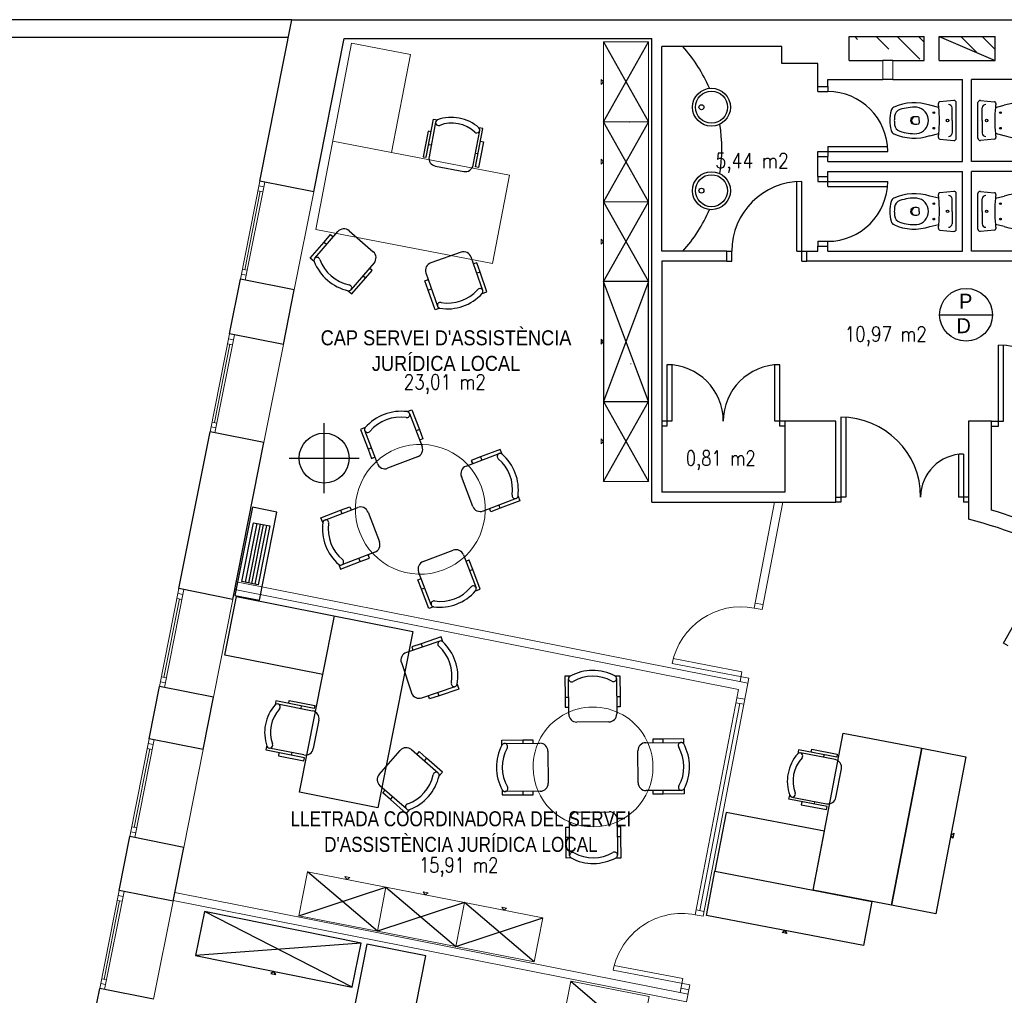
# Model space of a CAD drawing. Header units: metres. Extents: x -1 to 438, y -6 to 39.
# Tile 4 of 9: x 398 to 408, y 18 to 28. Entities that reach past the tile are written whole.
import ezdxf

# ---------------------------------------------------------------- set-up
doc = ezdxf.new("R2010")
doc.units = ezdxf.units.M
doc.linetypes.add('CONTINUA', pattern=[0])
for name, color, linetype, lineweight in [('INS P2  CLIMATITZACIO', 7, 'CONTINUA', 25), ('P2  TEXT ACTUAL', 7, 'CONTINUA', 25), ('P2 MOBLES ACTUAL', 7, 'CONTINUA', 25), ('P2 MURS ACTUAL', 7, 'CONTINUA', 25)]:
    doc.layers.add(name, color=color, linetype=linetype, lineweight=lineweight)
doc.styles.add('ARIAL', font='arial.ttf')
doc.styles.add('Century Gothic', font='txt')
doc.styles.add('COMPLEX', font='complex_.ttf')
doc.styles.add('SIMPLEX', font='simplex_.ttf')
pattern_1 = [(135, (0, 0), (-0.21213203, -0.21213203), []), (135, (-0.10607, -0.10607), (-0.21213203, -0.21213203), [])]

msp = doc.modelspace()

# ---------------------------------------------------------------- hatches: boundary and pattern name
at = {"layer": 'P2 MURS ACTUAL', "linetype": 'CONTINUA', "transparency": 33554687}
h = msp.add_hatch(dxfattribs=at)
h.set_pattern_fill('RAYADO_1', color=180, scale=0.1, angle=45, style=0, pattern_type=2)
h.set_pattern_definition(pattern_1)
h.paths.add_polyline_path([(407.0612, 27.8385), (407.0612, 28.0785), (406.3112, 28.0785)], flags=0)
h = msp.add_hatch(dxfattribs=at)
h.set_pattern_fill('RAYADO_1', color=180, scale=0.1, angle=45, style=0, pattern_type=2)
h.set_pattern_definition(pattern_1)
h.paths.add_polyline_path([(407.2112, 28.0785), (407.7712, 27.8385), (407.7712, 28.0785)], flags=0)

# ---------------------------------------------------------------- linework, layer by layer
at = {"layer": 'INS P2  CLIMATITZACIO', "transparency": 33554687}
for p, q in [((400.3844, 23.2054), (400.2678, 22.6168)), ((400.4166, 23.199), (400.3, 22.6104)), ((400.4489, 23.1926), (400.3322, 22.604)), ((400.4811, 23.1862), (400.3644, 22.5977))]:
    msp.add_line(p, q, dxfattribs=at)
for points in [[(400.3393, 23.3672), (400.1643, 22.4844), (400.4096, 22.4358), (400.5845, 23.3186), (400.3393, 23.3672)], [(400.5133, 23.1798), (400.3966, 22.5913), (400.2356, 22.6232), (400.3522, 23.2118), (400.5133, 23.1798)]]:
    msp.add_lwpolyline(points, close=True, dxfattribs=at)
at = {"layer": 'P2 MOBLES ACTUAL', "transparency": 33554687}
for p, q in [((403.8535, 28.0261), (404.3035, 27.2261)), ((403.8535, 27.2261), (404.3035, 28.0261)), ((404.3035, 27.2261), (403.8535, 26.4261)), ((404.3035, 26.4261), (403.8535, 27.2261)), ((403.8535, 26.4261), (404.3035, 25.6261)), ((403.8535, 25.6261), (404.3035, 26.4261)), ((404.3035, 25.6261), (403.8535, 24.4261)), ((404.3035, 24.4261), (403.8535, 25.6261)), ((403.8535, 24.4261), (404.3035, 23.6261)), ((403.8535, 23.6261), (404.3035, 24.4261)), ((401.5903, 19.1233), (400.8915, 19.7184)), ((400.8052, 19.2768), (401.6766, 19.5649)), ((401.6766, 19.5649), (402.3754, 18.9698)), ((402.4618, 19.4114), (401.5903, 19.1233)), ((403.1606, 18.8162), (402.4618, 19.4114)), ((401.3392, 18.5625), (399.8598, 19.3201)), ((402.3754, 18.9698), (403.2469, 19.2579)), ((401.4282, 19.0036), (399.7708, 18.879)), ((403.525, 18.6229), (404.2238, 18.0278))]:
    msp.add_line(p, q, dxfattribs=at)
at = {"layer": 'P2 MOBLES ACTUAL', "color": 180, "linetype": 'CONTINUA', "transparency": 33554687}
for p, q in [((402.1736, 27.2239), (402.107, 26.8768)), ((402.5489, 26.792), (402.6155, 27.1391)), ((402.1033, 26.9997), (402.1296, 26.9947)), ((402.5978, 26.9048), (402.5716, 26.9099)), ((402.1705, 26.7832), (402.4553, 26.7285)), ((400.9634, 25.8594), (401.1946, 26.1266)), ((401.3074, 26.1348), (401.5494, 25.9255)), ((401.0569, 26.021), (401.0834, 25.9981)), ((402.4278, 25.9198), (402.1255, 25.8149)), ((402.6455, 25.5366), (402.5296, 25.8705)), ((401.5576, 25.8126), (401.3264, 25.5454)), ((401.5345, 25.74), (401.5156, 25.7564)), ((402.6184, 25.7213), (402.5853, 25.7099)), ((401.4728, 25.6611), (401.4464, 25.684)), ((402.0707, 25.6371), (402.0944, 25.6453)), ((402.0761, 25.7131), (402.192, 25.3793)), ((402.0988, 25.541), (402.1319, 25.5525)), ((401.9126, 24.3051), (402.0385, 23.9749)), ((402.0107, 24.1462), (401.978, 24.1337)), ((401.59, 23.8039), (401.4641, 24.1341)), ((401.4968, 23.9503), (401.5295, 23.9627)), ((401.5371, 23.8586), (401.5604, 23.8675)), ((401.9923, 23.8716), (401.6933, 23.7576)), ((402.4773, 23.7783), (402.8075, 23.9042)), ((402.6237, 23.8716), (402.6362, 23.8389)), ((402.5321, 23.8313), (402.541, 23.8079)), ((402.5451, 23.3761), (402.4311, 23.6751)), ((402.9785, 23.4557), (402.6483, 23.3298)), ((401.0633, 23.2392), (401.3934, 23.3651)), ((402.8197, 23.3577), (402.8072, 23.3904)), ((401.2221, 23.3372), (401.2346, 23.3045)), ((401.4967, 23.3188), (401.6107, 23.0198)), ((401.5644, 22.9166), (401.2343, 22.7907)), ((401.5097, 22.8636), (401.5008, 22.887)), ((402.0495, 22.8232), (402.3485, 22.9372)), ((402.4518, 22.891), (402.5776, 22.5608)), ((401.4181, 22.8233), (401.4056, 22.856)), ((402.5047, 22.8363), (402.4814, 22.8274)), ((402.1291, 22.3898), (402.0033, 22.72)), ((402.545, 22.7446), (402.5123, 22.7321)), ((402.0311, 22.5487), (402.0638, 22.5611)), ((401.0441, 21.6916), (401.1607, 22.2801)), ((402.2148, 22.0268), (401.8803, 21.913)), ((402.0299, 22.0009), (402.0412, 21.9677)), ((401.8303, 21.8115), (401.9334, 21.5085)), ((403.5052, 21.2958), (403.503, 21.6492)), ((403.983, 21.6521), (403.9851, 21.2987)), ((402.0349, 21.4586), (402.3694, 21.5724)), ((402.2071, 21.4802), (402.1958, 21.5133)), ((400.5952, 21.3982), (400.9418, 21.3296)), ((402.1108, 21.4527), (402.1028, 21.4764)), ((403.4691, 21.4656), (403.5041, 21.4658)), ((404.0191, 21.4689), (403.9841, 21.4687)), ((400.8293, 21.3791), (400.8241, 21.3529)), ((403.4747, 21.3656), (403.4997, 21.3658)), ((401.0047, 21.2355), (400.9484, 20.9511)), ((403.9056, 21.2182), (403.5856, 21.2163)), ((402.8636, 21.002), (403.217, 21.0041)), ((403.0468, 21.0381), (403.047, 21.0031)), ((404.2768, 21.0105), (404.6302, 21.0126)), ((404.3467, 21.0409), (404.3468, 21.0159)), ((404.4466, 21.0465), (404.4468, 21.0115)), ((400.8543, 20.8881), (400.5077, 20.9568)), ((400.7314, 20.8852), (400.7366, 20.9115)), ((401.6086, 20.6924), (401.8194, 20.9332)), ((401.9323, 20.9406), (402.1981, 20.7078)), ((402.0047, 20.9171), (401.9883, 20.8983)), ((403.2974, 20.9246), (403.2994, 20.6046)), ((404.1993, 20.61), (404.1973, 20.93)), ((406.171, 20.8412), (405.824, 20.9079)), ((406.0582, 20.8902), (406.0531, 20.8639)), ((402.0832, 20.855), (402.0602, 20.8286)), ((406.1797, 20.4628), (406.2344, 20.7475)), ((401.8819, 20.3467), (401.6161, 20.5795)), ((403.2199, 20.5241), (402.8665, 20.522)), ((403.0501, 20.4881), (403.0499, 20.5231)), ((403.15, 20.4937), (403.1499, 20.5187)), ((404.6331, 20.5326), (404.2797, 20.5305)), ((404.4499, 20.4965), (404.4497, 20.5315)), ((401.7209, 20.4412), (401.744, 20.4675)), ((405.739, 20.466), (406.086, 20.3993)), ((405.9631, 20.3957), (405.9682, 20.422)), ((403.5911, 20.3164), (403.9111, 20.3183)), ((403.5137, 19.8826), (403.5116, 20.2359)), ((403.9915, 20.2388), (403.9937, 19.8854)), ((404.022, 20.169), (403.997, 20.1688)), ((403.4776, 20.0657), (403.5126, 20.0659)), ((404.0276, 20.069), (403.9926, 20.0688))]:
    msp.add_line(p, q, dxfattribs=at)
at = {"layer": 'P2 MOBLES ACTUAL', "color": 180, "linetype": 'CONTINUA', "lineweight": 13, "transparency": 33554687}
for p, q in [((401.7331, 26.918), (401.1438, 27.0311)), ((401.1438, 27.0311), (401.7331, 26.918))]:
    msp.add_line(p, q, dxfattribs=at)
for points in [[(400.9742, 26.1472), (402.742, 25.808), (402.9116, 26.6919), (401.7331, 26.918), (401.9215, 27.9001), (401.3323, 28.0132), (400.9742, 26.1472)], [(403.8535, 28.0261), (403.8535, 27.2261), (404.3035, 27.2261), (404.3035, 28.0261), (403.8535, 28.0261)], [(403.8535, 27.6261), (403.8285, 27.6511), (403.8285, 27.6011), (403.8535, 27.6261)], [(403.8535, 27.2261), (403.8535, 26.4261), (404.3035, 26.4261), (404.3035, 27.2261), (403.8535, 27.2261)], [(403.8535, 26.8261), (403.8285, 26.8511), (403.8285, 26.8011), (403.8535, 26.8261)], [(403.8535, 26.4261), (403.8535, 25.6261), (404.3035, 25.6261), (404.3035, 26.4261), (403.8535, 26.4261)], [(403.8535, 26.0261), (403.8285, 26.0511), (403.8285, 26.0011), (403.8535, 26.0261)], [(403.8535, 24.4261), (403.8535, 23.6261), (404.3035, 23.6261), (404.3035, 24.4261), (403.8535, 24.4261)], [(403.8535, 24.0261), (403.8285, 24.0511), (403.8285, 24.0011), (403.8535, 24.0261)], [(401.6766, 19.5649), (400.8915, 19.7184), (400.8052, 19.2768), (401.5903, 19.1233), (401.6766, 19.5649)], [(401.2841, 19.6417), (401.3134, 19.6614), (401.2643, 19.671), (401.2841, 19.6417)], [(402.4618, 19.4114), (401.6766, 19.5649), (401.5903, 19.1233), (402.3754, 18.9698), (402.4618, 19.4114)], [(402.0692, 19.4881), (402.0985, 19.5079), (402.0495, 19.5175), (402.0692, 19.4881)], [(403.2469, 19.2579), (402.4618, 19.4114), (402.3754, 18.9698), (403.1606, 18.8162), (403.2469, 19.2579)], [(402.8543, 19.3346), (402.8837, 19.3544), (402.8346, 19.364), (402.8543, 19.3346)], [(404.2238, 18.0278), (403.4387, 18.1813), (403.525, 18.6229), (404.3101, 18.4694), (404.2238, 18.0278)]]:
    msp.add_lwpolyline(points, close=True, dxfattribs=at)
at = {"layer": 'P2 MOBLES ACTUAL', "color": 180, "linetype": 'CONTINUA', "transparency": 33554687}
for points in [[(402.1276, 27.126), (402.0974, 27.1318), (402.0484, 26.8764), (402.0786, 26.8707), (402.1521, 27.2537), (402.1914, 27.2462)], [(402.6221, 27.0311), (402.6522, 27.0253), (402.6032, 26.77), (402.5731, 26.7758), (402.6466, 27.1588), (402.6072, 27.1664)], [(400.9577, 25.8291), (400.9195, 25.8622), (401.0569, 26.021), (401.1223, 26.0966), (401.1488, 26.0737)], [(402.6395, 25.5064), (402.6872, 25.5229), (402.6184, 25.7213), (402.5856, 25.8158), (402.5526, 25.8043)], [(401.2972, 25.5354), (401.3355, 25.5023), (401.4728, 25.6611), (401.5383, 25.7368), (401.5118, 25.7597)], [(402.2154, 25.3592), (402.1676, 25.3426), (402.0988, 25.541), (402.066, 25.6355), (402.0991, 25.647)], [(401.8887, 24.3244), (401.9359, 24.3424), (402.0107, 24.1462), (402.0463, 24.0528), (402.0136, 24.0403)], [(401.4692, 24.1645), (401.4219, 24.1465), (401.4968, 23.9503), (401.5324, 23.8568), (401.5651, 23.8693)], [(402.8379, 23.8992), (402.8199, 23.9464), (402.6237, 23.8716), (402.5303, 23.836), (402.5428, 23.8033)], [(402.9979, 23.4797), (403.0159, 23.4325), (402.8197, 23.3577), (402.7262, 23.322), (402.7137, 23.3547)], [(401.0439, 23.2152), (401.0259, 23.2624), (401.2221, 23.3372), (401.3156, 23.3728), (401.328, 23.3401)], [(401.2038, 22.7957), (401.2218, 22.7485), (401.4181, 22.8233), (401.5115, 22.8589), (401.499, 22.8916)], [(402.5726, 22.5304), (402.6198, 22.5484), (402.545, 22.7446), (402.5094, 22.8381), (402.4767, 22.8256)], [(402.1531, 22.3705), (402.1059, 22.3525), (402.0311, 22.5487), (401.9955, 22.6421), (402.0282, 22.6546)], [(407.9016, 21.9809), (407.8574, 22.0054), (407.9591, 22.1891), (408.0076, 22.2766), (408.0382, 22.2596)], [(402.245, 22.0207), (402.2287, 22.0685), (402.0299, 22.0009), (401.9353, 21.9687), (401.9465, 21.9355)], [(403.9673, 21.6786), (404.0179, 21.6789), (404.0191, 21.4689), (404.0197, 21.3689), (403.9847, 21.3687)], [(402.3896, 21.5957), (402.4059, 21.5478), (402.2071, 21.4802), (402.1125, 21.448), (402.1012, 21.4811)], [(403.5184, 21.6759), (403.4679, 21.6756), (403.4691, 21.4656), (403.4697, 21.3656), (403.5047, 21.3658)], [(400.7032, 21.4041), (400.7091, 21.4342), (400.9642, 21.3837), (400.9582, 21.3536), (400.5756, 21.4294), (400.5678, 21.3901)], [(402.8371, 20.9863), (402.8368, 21.0368), (403.0468, 21.0381), (403.1468, 21.0387), (403.147, 21.0037)], [(404.6569, 20.9973), (404.6566, 21.0478), (404.4466, 21.0465), (404.3466, 21.0459), (404.3468, 21.0109)], [(400.6053, 20.9102), (400.5993, 20.8801), (400.8544, 20.8296), (400.8603, 20.8596), (400.4777, 20.9355), (400.4855, 20.9748)], [(402.208, 20.6786), (402.2412, 20.7166), (402.0832, 20.855), (402.008, 20.9209), (401.985, 20.8945)], [(405.9319, 20.9144), (405.9377, 20.9445), (406.193, 20.8954), (406.1872, 20.8653), (405.8042, 20.939), (405.7966, 20.8996)], [(401.9122, 20.3409), (401.8789, 20.3028), (401.7209, 20.4412), (401.6457, 20.5071), (401.6687, 20.5334)], [(402.8398, 20.5373), (402.8401, 20.4868), (403.0501, 20.4881), (403.1501, 20.4887), (403.1499, 20.5237)], [(404.6596, 20.5483), (404.6599, 20.4978), (404.4499, 20.4965), (404.3499, 20.4959), (404.3497, 20.5309)], [(405.8368, 20.4199), (405.8311, 20.3898), (406.0864, 20.3407), (406.0922, 20.3709), (405.7091, 20.4445), (405.7167, 20.4839)], [(403.5294, 19.856), (403.4788, 19.8557), (403.4776, 20.0657), (403.477, 20.1657), (403.512, 20.1659)], [(403.9783, 19.8587), (404.0288, 19.859), (404.0276, 20.069), (404.027, 20.169), (403.992, 20.1688)]]:
    msp.add_lwpolyline(points, dxfattribs=at)
at = {"layer": 'P2 MOBLES ACTUAL', "color": 180, "transparency": 33554687}
for points in [[(403.8535, 25.6261), (403.8535, 24.4261), (404.3035, 24.4261), (404.3035, 25.6261), (403.8535, 25.6261)], [(403.8535, 25.0261), (403.8285, 25.0511), (403.8285, 25.0011), (403.8535, 25.0261)]]:
    msp.add_lwpolyline(points, close=True, dxfattribs=at)
at = {"layer": 'P2 MOBLES ACTUAL', "color": 180, "linetype": 'CONTINUA', "transparency": 33554687}
for points in [[(401.9455, 22.1247), (401.5956, 20.359), (400.8109, 20.5145), (401.0441, 21.6916), (400.0632, 21.8859), (400.1798, 22.4745), (401.9455, 22.1247)], [(405.9502, 19.5344), (406.2524, 21.1056), (407.038, 20.9545), (406.7359, 19.3833), (405.9502, 19.5344)], [(407.4799, 20.8696), (407.1778, 19.2983), (406.7359, 19.3833), (407.038, 20.9545), (407.4799, 20.8696)], [(405.0815, 20.3124), (404.9682, 19.7232), (405.9502, 19.5344), (406.0635, 20.1236), (405.0815, 20.3124)], [(407.3288, 20.084), (407.3581, 20.1038), (407.3487, 20.0547), (407.3288, 20.084)], [(406.4545, 18.9792), (404.8833, 19.2813), (404.9682, 19.7232), (406.5395, 19.4211), (406.4545, 18.9792)], [(399.7708, 18.879), (401.3392, 18.5625), (401.4282, 19.0036), (399.8598, 19.3201), (399.7708, 18.879)], [(405.6689, 19.1302), (405.6887, 19.101), (405.6396, 19.1104), (405.6689, 19.1302)], [(402.0749, 18.8765), (401.4863, 18.9931), (401.292, 18.0121), (401.8806, 17.8956), (402.0749, 18.8765)], [(400.555, 18.7207), (400.5256, 18.7012), (400.5746, 18.6913), (400.555, 18.7207)]]:
    msp.add_lwpolyline(points, close=True, dxfattribs=at)
for centre, radius, start, end in [((402.2031, 27.2186), 0.03, 112.9662, 291.80336), ((402.3314, 26.8521), 0.4182, 48.72404, 109.55068), ((402.3354, 26.873), 0.34, 47.40775, 110.86697), ((402.5861, 27.1451), 0.03, 226.47136, 45.30852), ((402.1856, 26.8618), 0.08, 169.13736, 259.13736), ((402.4704, 26.8071), 0.08, 259.13736, 349.13736), ((401.2551, 26.0743), 0.08, 49.13736, 139.13736), ((401.4971, 25.8649), 0.08, 319.13736, 49.13736), ((402.454, 25.8442), 0.08, 19.13736, 109.13736), ((400.9858, 25.8395), 0.03, 16.47136, 200.28491), ((401.4025, 26.0001), 0.4765, 201.03065, 257.24407), ((401.3864, 25.9815), 0.395, 199.75313, 258.52159), ((402.1517, 25.7393), 0.08, 109.13736, 199.13736), ((401.3035, 25.5647), 0.03, 257.98981, 81.80336), ((402.2977, 25.8066), 0.395, 259.75313, 318.52159), ((402.6172, 25.5265), 0.03, 317.98981, 141.80336), ((402.2897, 25.8299), 0.4765, 261.03065, 317.24407), ((402.2204, 25.3888), 0.03, 76.47136, 260.28491), ((401.8286, 23.8517), 0.4765, 82.7627, 138.97612), ((401.8199, 23.8747), 0.395, 81.48518, 140.25364), ((401.8845, 24.2947), 0.03, 258.20341, 82.01696), ((401.492, 24.1451), 0.03, 139.72186, 323.53541), ((401.9638, 23.9464), 0.08, 290.86941, 20.86941), ((402.8185, 23.8763), 0.03, 49.72186, 233.53541), ((402.5482, 23.5485), 0.395, 351.48518, 50.25364), ((402.5252, 23.5397), 0.4765, 352.7627, 48.97612), ((401.6648, 23.8324), 0.08, 200.86941, 290.86941), ((402.5058, 23.7036), 0.08, 110.86941, 200.86941), ((402.9682, 23.4838), 0.03, 168.20341, 352.01696), ((401.4219, 23.2903), 0.08, 20.86941, 110.86941), ((402.6198, 23.4046), 0.08, 200.86941, 290.86941), ((401.5166, 23.1552), 0.4765, 172.7627, 228.97612), ((401.0736, 23.211), 0.03, 348.20341, 172.01696), ((401.4936, 23.1464), 0.395, 171.48518, 230.25364), ((401.5359, 22.9913), 0.08, 290.86941, 20.86941), ((402.377, 22.8625), 0.08, 20.86941, 110.86941), ((401.2232, 22.8186), 0.03, 229.72186, 53.53541), ((402.078, 22.7485), 0.08, 110.86941, 200.86941), ((402.2219, 22.8202), 0.395, 261.48518, 320.25364), ((402.5497, 22.5498), 0.03, 319.72186, 143.53541), ((402.2132, 22.8431), 0.4765, 262.7627, 318.97612), ((402.1573, 22.4002), 0.03, 78.20341, 262.01696), ((402.2248, 21.9985), 0.03, 47.64581, 231.45936), ((401.9427, 21.6807), 0.395, 349.40912, 48.17759), ((401.9194, 21.6728), 0.4765, 350.68665, 46.90006), ((401.906, 21.8372), 0.08, 108.79336, 198.79336), ((403.7454, 21.2569), 0.4765, 62.23904, 118.45246), ((403.7452, 21.2815), 0.395, 60.96152, 119.72998), ((403.953, 21.6522), 0.03, 237.67975, 61.4933), ((402.3601, 21.6009), 0.03, 166.12736, 349.9409), ((403.533, 21.6497), 0.03, 119.1982, 303.01175), ((402.0091, 21.5343), 0.08, 198.79336, 288.79336), ((400.8804, 21.1123), 0.4182, 138.38004, 199.20667), ((400.589, 21.3689), 0.03, 316.12736, 134.96452), ((400.8595, 21.1165), 0.34, 137.06374, 200.52297), ((400.9263, 21.2511), 0.08, 348.79336, 78.79336), ((403.5852, 21.2963), 0.08, 180.34575, 270.34575), ((403.9052, 21.2982), 0.08, 270.34575, 0.34575), ((400.5132, 20.9863), 0.03, 202.62219, 21.45936), ((402.8634, 20.972), 0.03, 327.67975, 151.4933), ((403.2174, 20.9241), 0.08, 0.34575, 90.34575), ((404.2773, 20.9305), 0.08, 90.34575, 180.34575), ((404.6307, 20.9826), 0.03, 29.1982, 213.01175), ((404.238, 20.7703), 0.4765, 332.23904, 28.45246), ((400.8699, 20.9666), 0.08, 258.79336, 348.79336), ((401.8796, 20.8804), 0.08, 48.79336, 138.79336), ((403.2587, 20.7643), 0.4765, 152.23904, 208.45246), ((403.2341, 20.7642), 0.395, 150.96152, 209.72998), ((404.2626, 20.7704), 0.395, 330.96152, 29.72998), ((406.1108, 20.6237), 0.4182, 138.70263, 199.52926), ((405.818, 20.8785), 0.03, 316.44994, 135.28711), ((406.0899, 20.6277), 0.34, 137.38633, 200.84556), ((406.1559, 20.7626), 0.08, 349.11594, 79.11594), ((401.6688, 20.6397), 0.08, 138.79336, 228.79336), ((402.1786, 20.685), 0.03, 347.64581, 171.45936), ((401.7624, 20.7704), 0.395, 289.40912, 348.17759), ((401.7439, 20.7866), 0.4765, 290.68665, 346.90006), ((403.2194, 20.6041), 0.08, 270.34575, 0.34575), ((404.2793, 20.6105), 0.08, 180.34575, 270.34575), ((402.866, 20.552), 0.03, 209.1982, 33.01175), ((404.6333, 20.5626), 0.03, 147.67975, 331.4933), ((405.7443, 20.4955), 0.03, 202.94478, 21.78194), ((401.902, 20.3691), 0.03, 106.12736, 289.9409), ((406.1011, 20.4779), 0.08, 259.11594, 349.11594), ((403.5916, 20.2364), 0.08, 90.34575, 180.34575), ((403.9115, 20.2383), 0.08, 0.34575, 90.34575), ((403.5437, 19.8824), 0.03, 57.67975, 241.4933), ((403.7515, 20.2531), 0.395, 240.96152, 299.72998), ((403.9637, 19.8849), 0.03, 299.1982, 123.01175), ((403.7513, 20.2777), 0.4765, 242.23904, 298.45246)]:
    msp.add_arc(centre, radius, start, end, dxfattribs=at)
at = {"layer": 'P2 MOBLES ACTUAL', "color": 180, "linetype": 'CONTINUA', "lineweight": 13, "transparency": 33554687}
for centre, radius, start, end in [((402.0209, 23.3474), 0.65, 20.86941, 200.86941), ((402.0209, 23.3474), 0.65, 200.86941, 20.86941), ((403.7484, 20.7673), 0.6, 0.34575, 180.34575), ((403.7484, 20.7673), 0.6, 180.34575, 0.34575)]:
    msp.add_arc(centre, radius, start, end, dxfattribs=at)
at = {"layer": 'P2 MURS ACTUAL', "color": 180, "transparency": 33554687}
for p, q in [((400.7337, 28.2485), (394.4398, 28.2485)), ((400.6981, 28.0685), (394.6898, 28.0685)), ((407.2086, 27.3708), (407.1199, 27.3916)), ((407.3593, 27.4393), (407.2181, 27.4261)), ((407.6247, 27.4393), (407.7659, 27.4261)), ((407.7754, 27.3708), (407.864, 27.3916)), ((407.3427, 27.2395), (407.3427, 27.3651)), ((407.6412, 27.2395), (407.6412, 27.3651)), ((407.0119, 27.2395), (407.0119, 27.2648)), ((407.0119, 27.2395), (407.0119, 27.2142)), ((407.3427, 27.2395), (407.3427, 27.1138)), ((407.6412, 27.2395), (407.6412, 27.1138)), ((407.1199, 27.0873), (407.2086, 27.1081)), ((407.864, 27.0873), (407.7754, 27.1081)), ((407.2181, 27.0528), (407.3593, 27.0396)), ((407.7659, 27.0528), (407.6247, 27.0396)), ((407.3593, 26.5293), (407.2181, 26.5161)), ((407.6247, 26.5293), (407.7659, 26.5161)), ((407.2086, 26.4608), (407.1199, 26.4816)), ((407.3427, 26.3295), (407.3427, 26.4551)), ((407.6412, 26.3295), (407.6412, 26.4551)), ((407.7754, 26.4608), (407.864, 26.4816)), ((407.0119, 26.3295), (407.0119, 26.3548)), ((407.0119, 26.3295), (407.0119, 26.3042)), ((407.3427, 26.3295), (407.3427, 26.2038)), ((407.6412, 26.3295), (407.6412, 26.2038)), ((407.1199, 26.1773), (407.2086, 26.1981)), ((407.2181, 26.1428), (407.3593, 26.1296)), ((407.7659, 26.1428), (407.6247, 26.1296)), ((407.864, 26.1773), (407.7754, 26.1981))]:
    msp.add_line(p, q, dxfattribs=at)
at = {"layer": 'P2 MURS ACTUAL', "transparency": 33554687}
for p, q in [((400.4137, 26.633), (400.7337, 28.2485)), ((400.7337, 28.2485), (427.4796, 28.2485)), ((400.9532, 26.5261), (401.257, 28.0595)), ((401.257, 28.0595), (404.337, 28.0595)), ((404.337, 23.4195), (404.337, 28.0595)), ((404.437, 25.9295), (404.437, 27.9795)), ((405.637, 27.9795), (404.437, 27.9795)), ((405.637, 27.8095), (405.637, 27.9795)), ((405.997, 27.8095), (405.637, 27.8095)), ((405.997, 27.5795), (405.997, 27.8095)), ((406.097, 27.6495), (406.647, 27.6495)), ((406.097, 27.5795), (406.097, 27.6495)), ((406.747, 27.6495), (407.447, 27.6495)), ((407.447, 26.8295), (407.447, 27.6495)), ((407.537, 26.8295), (407.537, 27.6495)), ((408.187, 27.6495), (407.537, 27.6495)), ((405.997, 27.5795), (406.097, 27.5795)), ((405.997, 27.5295), (405.997, 27.5795)), ((405.997, 27.5295), (406.097, 27.5295)), ((406.097, 27.5795), (406.097, 27.5295)), ((405.997, 26.9295), (406.697, 26.9295)), ((405.997, 26.8795), (405.997, 26.9295)), ((406.097, 26.9795), (406.697, 26.9795)), ((406.097, 26.9795), (406.097, 26.8795)), ((405.997, 26.8795), (406.097, 26.8795)), ((405.997, 26.6795), (405.997, 26.8795)), ((406.097, 26.8295), (406.097, 26.8795)), ((406.097, 26.8295), (407.447, 26.8295)), ((408.887, 26.8295), (407.537, 26.8295)), ((406.097, 26.7295), (407.447, 26.7295)), ((406.097, 26.6795), (406.097, 26.7295)), ((407.447, 25.9295), (407.447, 26.7295)), ((407.537, 25.9295), (407.537, 26.7295)), ((408.887, 26.7295), (407.537, 26.7295)), ((400.9532, 26.5261), (400.4137, 26.633)), ((405.787, 25.9295), (405.787, 26.6277)), ((405.837, 25.8295), (405.837, 26.6295)), ((405.997, 26.6795), (406.097, 26.6795)), ((405.997, 26.6795), (405.997, 26.6295)), ((405.997, 26.6295), (406.697, 26.6295)), ((406.097, 26.5795), (406.097, 26.6795)), ((406.097, 26.5795), (406.697, 26.5795)), ((405.997, 26.0295), (406.097, 26.0295)), ((405.997, 26.0295), (405.997, 25.9795)), ((406.097, 25.9795), (406.097, 26.0295)), ((405.087, 25.9295), (404.437, 25.9295)), ((405.087, 25.8295), (405.087, 25.9295)), ((405.087, 25.9295), (405.137, 25.9295)), ((405.137, 25.8295), (405.137, 25.9295)), ((405.787, 25.9295), (405.887, 25.9295)), ((405.887, 25.9295), (405.997, 25.9295)), ((405.887, 25.8295), (405.887, 25.9295)), ((405.997, 25.9295), (405.997, 25.9795)), ((405.997, 25.9795), (406.097, 25.9795)), ((406.097, 25.9295), (406.097, 25.9795)), ((406.097, 25.9295), (407.447, 25.9295)), ((408.887, 25.9295), (407.537, 25.9295)), ((404.437, 25.8295), (404.437, 23.5195)), ((405.087, 25.8295), (404.437, 25.8295)), ((405.087, 25.8295), (405.137, 25.8295)), ((405.837, 25.8295), (405.887, 25.8295)), ((409.057, 25.8295), (405.887, 25.8295)), ((400.1105, 25.1028), (400.2193, 25.6521)), ((400.7588, 25.5452), (400.2193, 25.6521)), ((400.65, 24.9959), (400.7588, 25.5452)), ((400.65, 24.9959), (400.1105, 25.1028)), ((407.807, 24.1795), (407.807, 24.9895)), ((407.857, 24.2295), (407.857, 24.9895)), ((404.487, 24.7945), (404.487, 24.1795)), ((404.537, 24.7922), (404.537, 24.2295)), ((405.567, 24.2295), (405.567, 24.7922)), ((405.617, 24.1795), (405.617, 24.7945)), ((406.227, 24.2695), (406.227, 23.4695)), ((406.277, 24.2679), (406.277, 23.4695)), ((404.537, 24.2295), (404.437, 24.2295)), ((404.487, 24.1795), (404.437, 24.1795)), ((405.667, 24.2295), (405.567, 24.2295)), ((405.667, 24.1795), (405.617, 24.1795)), ((405.667, 24.2295), (405.667, 23.5195)), ((406.177, 24.2295), (405.667, 24.2295)), ((406.177, 23.4195), (406.177, 24.2295)), ((407.737, 24.2295), (407.507, 24.2295)), ((407.507, 24.2295), (407.507, 23.2495)), ((407.737, 23.3393), (407.737, 24.2295)), ((407.737, 24.2295), (407.857, 24.2295)), ((407.737, 24.1795), (407.807, 24.1795)), ((399.6052, 22.5523), (399.9161, 24.1218)), ((400.4557, 24.0149), (399.9161, 24.1218)), ((400.1447, 22.4454), (400.4557, 24.0149)), ((407.407, 23.8965), (407.407, 23.4695)), ((407.457, 23.8995), (407.457, 23.4195)), ((405.667, 23.5195), (404.437, 23.5195)), ((406.177, 23.4695), (406.227, 23.4695)), ((406.277, 23.4695), (406.227, 23.4695)), ((406.227, 23.4695), (406.227, 23.4195)), ((407.507, 23.4695), (407.407, 23.4695)), ((404.337, 23.4195), (406.177, 23.4195)), ((406.227, 23.4195), (406.177, 23.4195)), ((407.507, 23.4195), (407.457, 23.4195)), ((400.1447, 22.4454), (399.6052, 22.5523)), ((399.3077, 21.0506), (399.4108, 21.5714)), ((399.9504, 21.4645), (399.4108, 21.5714)), ((399.8472, 20.9437), (399.9504, 21.4645)), ((399.8472, 20.9437), (399.3077, 21.0506)), ((399.0064, 19.5301), (399.1133, 20.0696)), ((399.6528, 19.9627), (399.1133, 20.0696)), ((399.5459, 19.4232), (399.6528, 19.9627)), ((399.5459, 19.4232), (399.0064, 19.5301)), ((398.5038, 16.9931), (398.8121, 18.5492)), ((399.3516, 18.4423), (398.8121, 18.5492))]:
    msp.add_line(p, q, dxfattribs=at)
at = {"layer": 'P2 MURS ACTUAL', "linetype": 'CONTINUA', "transparency": 33554687}
for p, q in [((406.3112, 27.8385), (406.3112, 28.0785)), ((406.3112, 28.0785), (407.0612, 28.0785)), ((407.0612, 27.8385), (407.0612, 28.0785)), ((407.2112, 28.0785), (407.7712, 28.0785)), ((407.2112, 27.8385), (407.2112, 28.0785)), ((407.7712, 27.8385), (407.7712, 28.0785)), ((406.3112, 27.8385), (406.647, 27.8385)), ((406.747, 27.8385), (407.0612, 27.8385)), ((407.2112, 27.8385), (407.7712, 27.8385))]:
    msp.add_line(p, q, dxfattribs=at)
at = {"layer": 'P2 MURS ACTUAL', "color": 180, "linetype": 'CONTINUA', "transparency": 33554687}
for p, q in [((407.2112, 28.0785), (407.7712, 27.8385)), ((406.747, 27.8385), (406.647, 27.8385)), ((406.747, 27.6495), (406.647, 27.6495)), ((401.057, 23.5095), (401.057, 24.2095)), ((400.707, 23.8595), (401.407, 23.8595))]:
    msp.add_line(p, q, dxfattribs=at)
at = {"layer": 'P2 MURS ACTUAL', "lineweight": 13, "transparency": 33554687}
for p, q in [((406.647, 27.6495), (406.647, 27.8385)), ((406.747, 27.6495), (406.747, 27.8385)), ((400.4137, 26.633), (400.2193, 25.6521)), ((400.4627, 26.6233), (400.2684, 25.6424)), ((400.2633, 25.7453), (400.4188, 26.5301)), ((400.4433, 26.5252), (400.3942, 26.5349)), ((400.453, 26.5742), (400.404, 26.584)), ((400.7588, 25.5452), (400.9532, 26.5261)), ((400.2878, 25.7404), (400.2388, 25.7502)), ((400.2781, 25.6914), (400.229, 25.7011)), ((400.1105, 25.1028), (399.9161, 24.1218)), ((400.1595, 25.093), (399.9652, 24.1121)), ((400.1498, 25.044), (400.1008, 25.0537)), ((399.9601, 24.2151), (400.1156, 24.9998)), ((400.1401, 24.9949), (400.0911, 25.0047)), ((400.4557, 24.0149), (400.65, 24.9959)), ((399.9749, 24.1611), (399.9259, 24.1709)), ((399.9846, 24.2102), (399.9356, 24.2199)), ((405.5653, 23.4195), (405.3612, 22.3582)), ((405.6468, 23.4195), (405.4398, 22.3431)), ((405.2982, 21.6066), (400.1794, 22.6207)), ((399.6052, 22.5523), (399.4108, 21.5714)), ((399.6542, 22.5426), (399.4599, 21.5617)), ((399.6445, 22.4936), (399.5955, 22.5033)), ((405.2046, 21.5436), (400.1639, 22.5423)), ((399.4548, 21.6646), (399.6103, 22.4494)), ((399.6348, 22.4445), (399.5858, 22.4542)), ((399.9504, 21.4645), (400.1447, 22.4454)), ((405.3707, 22.4073), (405.4492, 22.3922)), ((405.3612, 22.3582), (405.4398, 22.3431)), ((404.5416, 21.803), (405.3076, 21.6557)), ((404.5511, 21.8521), (405.2385, 21.7199)), ((405.2385, 21.7199), (405.2197, 21.6221)), ((399.4696, 21.6107), (399.4206, 21.6204)), ((399.4793, 21.6598), (399.4303, 21.6695)), ((405.3076, 21.6557), (404.8494, 19.2728)), ((405.2046, 21.5436), (404.7708, 19.2878)), ((405.2183, 21.4032), (404.8188, 19.3295)), ((405.1791, 21.4108), (405.2576, 21.3956)), ((405.1885, 21.4599), (405.2671, 21.4447)), ((399.3077, 21.0506), (399.1133, 20.0696)), ((399.3567, 21.0409), (399.1624, 20.0599)), ((399.347, 20.9918), (399.2979, 21.0015)), ((399.1573, 20.1629), (399.3127, 20.9476)), ((399.3373, 20.9428), (399.2882, 20.9525)), ((399.6528, 19.9627), (399.8472, 20.9437)), ((399.1721, 20.109), (399.123, 20.1187)), ((399.1818, 20.158), (399.1327, 20.1677)), ((399.0064, 19.5301), (398.8121, 18.5492)), ((399.0555, 19.5204), (398.8611, 18.5395)), ((404.6994, 18.4931), (399.5632, 19.5102)), ((398.856, 18.6424), (399.0115, 19.4272)), ((399.036, 19.4223), (398.987, 19.432)), ((399.0457, 19.4714), (398.9967, 19.4811)), ((399.3516, 18.4423), (399.5459, 19.4232)), ((404.6844, 18.4145), (399.5476, 19.4318)), ((404.8589, 19.3219), (404.7795, 19.3371)), ((404.8494, 19.2728), (404.7701, 19.288)), ((404.7172, 18.5854), (403.9509, 18.7321)), ((404.6481, 18.6495), (403.9603, 18.7812)), ((398.8805, 18.6376), (398.8315, 18.6473)), ((404.6481, 18.6495), (404.6209, 18.5082)), ((398.8708, 18.5885), (398.8218, 18.5982)), ((404.7078, 18.5363), (404.6292, 18.5513)), ((404.7172, 18.5854), (404.6844, 18.4145))]:
    msp.add_line(p, q, dxfattribs=at)
at = {"layer": 'P2 MURS ACTUAL', "color": 7, "linetype": 'CONTINUA', "lineweight": 25, "transparency": 33554687}
msp.add_line((407.217, 25.2946), (407.745, 25.2946), dxfattribs=at)
at = {"layer": 'P2 MURS ACTUAL', "color": 180, "transparency": 33554687}
for points in [[(407.3835, 27.0608), (407.3835, 27.2395), (407.3835, 27.4181)], [(407.6005, 27.0608), (407.6005, 27.2395), (407.6005, 27.4181)], [(407.3835, 26.1508), (407.3835, 26.3295), (407.3835, 26.5081)], [(407.6005, 26.1508), (407.6005, 26.3295), (407.6005, 26.5081)]]:
    msp.add_lwpolyline(points, dxfattribs=at)
for centre, radius in [((404.9336, 27.3724), 0.19), ((404.9336, 27.3724), 0.16), ((404.8336, 27.3724), 0.025), ((407.1585, 27.317), 0.008), ((407.8255, 27.317), 0.008), ((407.2964, 27.2395), 0.0125), ((407.6875, 27.2395), 0.0125), ((407.1585, 27.162), 0.008), ((407.8255, 27.162), 0.008), ((404.9336, 26.5365), 0.19), ((404.9336, 26.5365), 0.16), ((404.8336, 26.5365), 0.025), ((407.1585, 26.407), 0.008), ((407.8255, 26.407), 0.008), ((407.2964, 26.3295), 0.0125), ((407.6875, 26.3295), 0.0125), ((407.1585, 26.252), 0.008), ((407.8255, 26.252), 0.008)]:
    msp.add_circle(centre, radius, dxfattribs=at)
at = {"layer": 'P2 MURS ACTUAL', "color": 7, "linetype": 'CONTINUA', "lineweight": 25, "transparency": 33554687}
msp.add_circle((407.481, 25.2946), 0.264, dxfattribs=at)
at = {"layer": 'P2 MURS ACTUAL', "transparency": 33554687}
msp.add_circle((401.057, 23.8595), 0.25, dxfattribs=at)
for centre, radius, start, end in [((403.495, 26.9545), 1.542, 23.17338, 41.66242), ((406.097, 26.9295), 0.6, 0, 90), ((403.495, 26.9545), 1.542, 350.77307, 9.22693), ((405.837, 25.9295), 0.7, 90, 180), ((406.097, 26.6295), 0.6, 270, 0), ((403.495, 26.9545), 1.542, 318.33758, 336.82662), ((407.807, 24.2295), 0.76, 0, 90), ((404.487, 24.2295), 0.565, 0, 90), ((405.617, 24.2295), 0.565, 90, 180), ((406.227, 23.4695), 0.8, 0, 90), ((407.457, 23.4695), 0.43, 90, 180), ((406.2122, 18.4077), 5.1619, 50.76742, 72.81946), ((406.2122, 18.4077), 5.0119, 47.61481, 75.02882)]:
    msp.add_arc(centre, radius, start, end, dxfattribs=at)
at = {"layer": 'P2 MURS ACTUAL', "color": 180, "transparency": 33554687}
for centre, radius, start, end in [((406.964, 26.9253), 0.4916, 71.51403, 114.68252), ((407.2193, 27.4112), 0.015, 94.7621, 186.90366), ((405.8013, 27.2395), 1.4134, 5.33234, 6.90366), ((407.3058, 27.3612), 0.0372, 6.0407, 91.70164), ((407.3617, 27.4176), 0.0218, 1.3248, 96.36436), ((407.6223, 27.4176), 0.0218, 83.63564, 178.6752), ((407.6782, 27.3612), 0.0372, 88.29836, 173.9593), ((407.7646, 27.4112), 0.015, 353.09634, 85.2379), ((409.1827, 27.2395), 1.4134, 173.09634, 174.66766), ((408.0199, 26.9253), 0.4916, 65.31748, 108.48597), ((407.1155, 27.2395), 0.397, 165.45309, 180), ((406.7796, 27.3266), 0.05, 114.68252, 165.45309), ((406.8455, 27.2723), 0.08, 108.86689, 173.07216), ((406.964, 26.9253), 0.4466, 86.97911, 108.86689), ((406.9716, 27.2395), 0.1328, 276.8934, 83.1066), ((405.8013, 27.2395), 1.4134, 0, 5.33234), ((409.1827, 27.2395), 1.4134, 174.66766, 180), ((407.1155, 27.2395), 0.397, 180, 194.54691), ((407.1155, 27.2395), 0.352, 173.07216, 180), ((407.1155, 27.2395), 0.352, 180, 186.92784), ((406.8455, 27.2067), 0.08, 186.92784, 251.13311), ((406.9619, 27.2395), 0.0366, 105.23137, 254.76863), ((406.9754, 27.2395), 0.0386, 105.77883, 254.22117), ((406.9771, 27.152), 0.1252, 78.58809, 101.41191), ((406.9771, 27.3269), 0.1252, 258.58809, 281.41191), ((407.0019, 27.2648), 0.01, 0, 90), ((407.0019, 27.2142), 0.01, 270, 0), ((405.8013, 27.2395), 1.4134, 354.66766, 0), ((409.1827, 27.2395), 1.4134, 180, 185.33234), ((406.7796, 27.1523), 0.05, 194.54691, 245.31748), ((406.964, 27.5536), 0.4916, 245.31748, 288.48597), ((406.964, 27.5536), 0.4466, 251.13311, 273.02089), ((405.8013, 27.2395), 1.4134, 353.09634, 354.66766), ((407.3058, 27.1177), 0.0372, 268.29836, 353.9593), ((407.6782, 27.1177), 0.0372, 186.0407, 271.70164), ((409.1827, 27.2395), 1.4134, 185.33234, 186.90366), ((408.0199, 27.5536), 0.4916, 251.51403, 294.68252), ((407.2193, 27.0678), 0.015, 173.09634, 265.2379), ((407.3617, 27.0613), 0.0218, 263.63564, 358.6752), ((407.6223, 27.0613), 0.0218, 181.3248, 276.36436), ((407.7646, 27.0678), 0.015, 274.7621, 6.90366), ((406.964, 26.0153), 0.4916, 71.51403, 114.68252), ((407.2193, 26.5012), 0.015, 94.7621, 186.90366), ((407.3617, 26.5076), 0.0218, 1.3248, 96.36436), ((407.6223, 26.5076), 0.0218, 83.63564, 178.6752), ((407.7646, 26.5012), 0.015, 353.09634, 85.2379), ((408.0199, 26.0153), 0.4916, 65.31748, 108.48597), ((407.1155, 26.3295), 0.397, 165.45309, 180), ((406.7796, 26.4166), 0.05, 114.68252, 165.45309), ((406.8455, 26.3623), 0.08, 108.86689, 173.07216), ((406.964, 26.0153), 0.4466, 86.97911, 108.86689), ((406.9716, 26.3295), 0.1328, 276.8934, 83.1066), ((405.8013, 26.3295), 1.4134, 5.33234, 6.90366), ((405.8013, 26.3295), 1.4134, 0, 5.33234), ((407.3058, 26.4512), 0.0372, 6.0407, 91.70164), ((407.6782, 26.4512), 0.0372, 88.29836, 173.9593), ((409.1827, 26.3295), 1.4134, 174.66766, 180), ((409.1827, 26.3295), 1.4134, 173.09634, 174.66766), ((407.1155, 26.3295), 0.397, 180, 194.54691), ((407.1155, 26.3295), 0.352, 173.07216, 180), ((407.1155, 26.3295), 0.352, 180, 186.92784), ((406.9619, 26.3295), 0.0366, 105.23137, 254.76863), ((406.9754, 26.3295), 0.0386, 105.77883, 254.22117), ((406.9771, 26.242), 0.1252, 78.58809, 101.41191), ((407.0019, 26.3548), 0.01, 0, 90), ((405.8013, 26.3295), 1.4134, 354.66766, 0), ((409.1827, 26.3295), 1.4134, 180, 185.33234), ((406.7796, 26.2423), 0.05, 194.54691, 245.31748), ((406.8455, 26.2967), 0.08, 186.92784, 251.13311), ((406.964, 26.6436), 0.4466, 251.13311, 273.02089), ((406.9771, 26.4169), 0.1252, 258.58809, 281.41191), ((407.0019, 26.3042), 0.01, 270, 0), ((406.964, 26.6436), 0.4916, 245.31748, 288.48597), ((407.2193, 26.1578), 0.015, 173.09634, 265.2379), ((405.8013, 26.3295), 1.4134, 353.09634, 354.66766), ((407.3058, 26.2077), 0.0372, 268.29836, 353.9593), ((407.3617, 26.1513), 0.0218, 263.63564, 358.6752), ((407.6223, 26.1513), 0.0218, 181.3248, 276.36436), ((407.6782, 26.2077), 0.0372, 186.0407, 271.70164), ((407.7646, 26.1578), 0.015, 274.7621, 6.90366), ((409.1827, 26.3295), 1.4134, 185.33234, 186.90366), ((408.0199, 26.6436), 0.4916, 251.51403, 294.68252)]:
    msp.add_arc(centre, radius, start, end, dxfattribs=at)
at = {"layer": 'P2 MURS ACTUAL', "lineweight": 13, "transparency": 33554687}
for centre, start, end in [((405.229, 21.6708), 79.11594, 169.11594), ((404.6384, 18.6004), 79.16247, 169.16247)]:
    msp.add_arc(centre, 0.7, start, end, dxfattribs=at)

# ---------------------------------------------------------------- texts
at = {"layer": 'P2  TEXT ACTUAL', "transparency": 33554687, "char_height": 0.15, "attachment_point": 8, "style": 'SIMPLEX'}
for s, insert, width in [('\\W0.84;5,44 m2', (405.3402, 26.7166), 0.911987), ('\\W0.82;10,97 m2', (406.6772, 24.9809), 1.000312), ('\\W0.82;23,01 m2', (402.265, 24.5018), 1.000312), ('\\W0.80;0,81 m2', (405.0265, 23.7382), 0.864823), ('\\W0.79;15,91 m2', (402.4042, 19.666), 0.953412)]:
    msp.add_mtext(s, dxfattribs=dict(at, insert=insert, width=width))
at = {"layer": 'P2  TEXT ACTUAL', "linetype": 'CONTINUA', "transparency": 33554687, "char_height": 0.15, "attachment_point": 2, "line_spacing_factor": 1.024096, "style": 'ARIAL'}
for s, insert, width in [("\\A1;{\\fArial|i0|b0;\\H0.150000;\\W0.867303;\\C180;CAP SERVEI D'ASSISTÈNCIA }\\P{\\fArial|i0|b0;\\H0.150000;\\W0.867303;\\C180;JURÍDICA LOCAL}\\P", (402.2774, 25.1386), 2.627961), ("\\A1;{\\fArial|i0|b0;\\H0.150000;\\W0.817906;\\C180;LLETRADA COORDINADORA DEL SERVEI }\\P{\\fArial|i0|b0;\\H0.150000;\\W0.817906;\\C180;D'ASSISTÈNCIA JURÍDICA LOCAL}\\P", (402.4259, 20.3235), 3.527339)]:
    msp.add_mtext(s, dxfattribs=dict(at, insert=insert, width=width))
at = {"layer": 'P2 MOBLES ACTUAL', "transparency": 33554687, "char_height": 0.001, "attachment_point": 7, "rotation": 89.43226, "style": 'COMPLEX'}
for s, insert, width in [('\\W0.84;OOPC+66', (404.1178, 27.215), 0.006614), ('\\W0.81;PB-80', (404.1267, 26.6995), 0.004726), ('\\W0.81;00+66', (404.1267, 25.87), 0.004545), ('\\W0.83;PMV-120', (404.1267, 24.8004), 0.006538)]:
    msp.add_mtext(s, dxfattribs=dict(at, insert=insert, width=width))
at = {"layer": 'P2 MURS ACTUAL', "color": 7, "linetype": 'CONTINUA', "lineweight": 25, "transparency": 33554687, "char_height": 0.15, "attachment_point": 7, "style": 'Century Gothic'}
for s, insert, width in [('P', (407.4108, 25.3544), 0.1975), ('D', (407.3845, 25.11), 0.23)]:
    msp.add_mtext(s, dxfattribs=dict(at, insert=insert, width=width))

doc.saveas('drawing.dxf')
